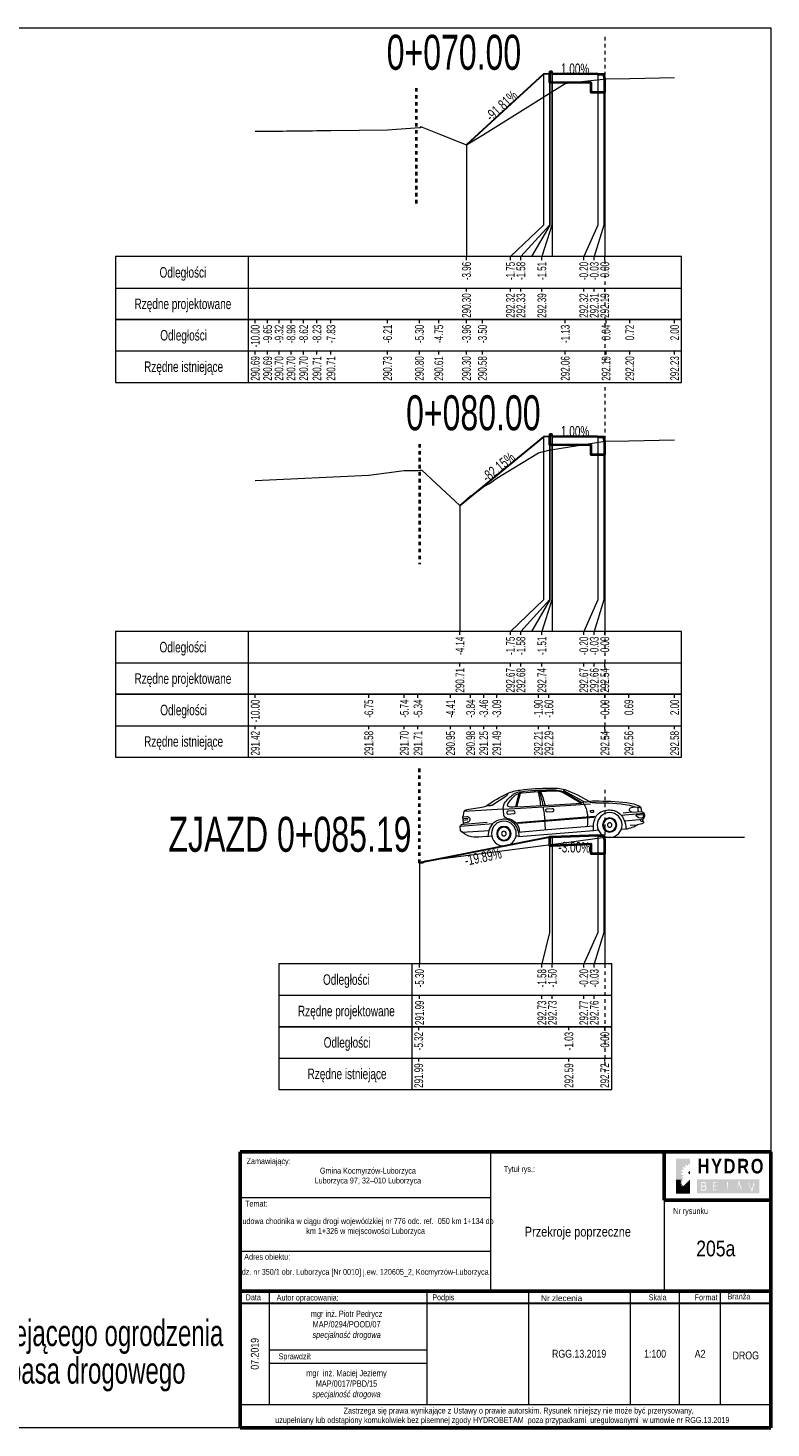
# Model space of a CAD drawing. Header units: metres. Extents: x 7438940.7 to 7438996.8, y 5557059.8 to 5557145.6.
# Tile 6 of 6: x 7438975.4 to 7438996.7, y 5557105.5 to 5557145.6. Entities that reach past the tile are written whole.
import ezdxf
from ezdxf.enums import TextEntityAlignment as Align

# ---------------------------------------------------------------- set-up
doc = ezdxf.new("R2010")
doc.units = ezdxf.units.M
doc.header["$MEASUREMENT"] = 0
doc.linetypes.add('DGN Style 1', pattern=[1.842793, 0.003066, -1.839727])
doc.linetypes.add('DGN Style 4', pattern=[0.045851, 0.022926, -0.011463, 0, -0.011463])
for name, color, linetype, lineweight in [('1', 7, 'Continuous', 0), ('45', 7, 'Continuous', 0), ('60', 7, 'Continuous', 0), ('_tabela', 7, 'Continuous', 0), ('chodnik', 7, 'Continuous', 0), ('pobocze', 7, 'Continuous', 0), ('projektowany', 7, 'Continuous', 0), ('skarpa', 7, 'Continuous', 0), ('Warstwa 3', 7, 'Continuous', 0)]:
    doc.layers.add(name, color=color, linetype=linetype, lineweight=lineweight)
doc.styles.add('ROMANS', font='arial.ttf', dxfattribs={"width": 0.8})
doc.styles.add('Style-Arial Narrow', font='ARIALN.TTF')

msp = doc.modelspace()

# ---------------------------------------------------------------- hatches: boundary and pattern name
at = {"layer": '_tabela'}
h = msp.add_hatch(color=7, dxfattribs=at)
h.paths.add_polyline_path([(7438994.233, 5557113.062, -0.03968), (7438994.268, 5557113.082), (7438994.287, 5557113.056), (7438994.322, 5557113.056), (7438994.323, 5557113.102, -0.03968), (7438994.362, 5557113.107), (7438994.375, 5557113.056), (7438994.377, 5557113.056), (7438994.377, 5557113.255), (7438993.978, 5557113.255), (7438993.978, 5557113.056), (7438994.236, 5557113.056)])
h.paths.add_polyline_path([(7438994.13, 5557112.901, -0.03968), (7438994.14, 5557112.939), (7438994.193, 5557112.932), (7438994.198, 5557112.942), (7438994.204, 5557112.953), (7438994.166, 5557112.992, -0.03968), (7438994.19, 5557113.024), (7438994.235, 5557112.996), (7438994.244, 5557113.004), (7438994.254, 5557113.012), (7438994.236, 5557113.056), (7438993.978, 5557113.056), (7438993.978, 5557112.658), (7438994.154, 5557112.658), (7438994.136, 5557112.676, -0.03968), (7438994.153, 5557112.699), (7438994.184, 5557112.68), (7438994.191, 5557112.685), (7438994.197, 5557112.691), (7438994.186, 5557112.72), (7438994.171, 5557112.714, -0.03968), (7438994.151, 5557112.748), (7438994.194, 5557112.78), (7438994.19, 5557112.791), (7438994.186, 5557112.803), (7438994.132, 5557112.803, -0.03968), (7438994.127, 5557112.843), (7438994.178, 5557112.856), (7438994.179, 5557112.868), (7438994.18, 5557112.88)])
for points in [[(7438994.377, 5557112.902, 0.414214), (7438994.332, 5557112.857, 0.414214), (7438994.377, 5557112.813)], [(7438993.978, 5557112.26), (7438994.377, 5557112.658), (7438994.377, 5557112.26)], [(7438994.186, 5557112.483), (7438994.181, 5557112.49), (7438994.175, 5557112.496), (7438994.14, 5557112.482, -0.03968), (7438994.126, 5557112.506), (7438994.156, 5557112.528), (7438994.153, 5557112.536), (7438994.15, 5557112.544), (7438994.112, 5557112.544), (7438994.109, 5557112.572), (7438994.145, 5557112.581), (7438994.145, 5557112.589), (7438994.146, 5557112.598), (7438994.111, 5557112.613), (7438994.118, 5557112.64), (7438994.155, 5557112.634), (7438994.159, 5557112.642), (7438994.162, 5557112.649), (7438994.154, 5557112.658), (7438993.978, 5557112.658), (7438993.978, 5557112.26), (7438994.168, 5557112.45, -0.002922), (7438994.167, 5557112.451)]]:
    msp.add_hatch(color=7, dxfattribs=at).paths.add_polyline_path(points)
h = msp.add_hatch(color=7, dxfattribs=at)
h.paths.add_polyline_path([(7438994.585, 5557112.263), (7438994.585, 5557112.663), (7438996.367, 5557112.663), (7438996.367, 5557112.263)])
h.paths.add_polyline_path([(7438994.798, 5557112.591, -0.019554), (7438994.803, 5557112.59, -0.030467), (7438994.809, 5557112.587, -0.03035), (7438994.814, 5557112.585, -0.019275), (7438994.818, 5557112.582, -0.016782), (7438994.821, 5557112.58, -0.023779), (7438994.824, 5557112.577, -0.020038), (7438994.828, 5557112.573, -0.04144), (7438994.832, 5557112.567, -0.028564), (7438994.835, 5557112.561, -0.025176), (7438994.838, 5557112.554, -0.029105), (7438994.84, 5557112.547, -0.018382), (7438994.841, 5557112.54, -0.022474), (7438994.842, 5557112.534, -0.010211), (7438994.842, 5557112.528, -0.015595), (7438994.842, 5557112.524, -0.012927), (7438994.842, 5557112.52, -0.012089), (7438994.841, 5557112.516, -0.020046), (7438994.84, 5557112.511, -0.016988), (7438994.839, 5557112.506, -0.025553), (7438994.837, 5557112.501, -0.019786), (7438994.834, 5557112.496, -0.029539), (7438994.831, 5557112.49, -0.026503), (7438994.828, 5557112.486, -0.037871), (7438994.822, 5557112.48, -0.031529), (7438994.817, 5557112.476, -0.001638), (7438994.816, 5557112.476, -0.025461), (7438994.821, 5557112.473, -0.060861), (7438994.832, 5557112.466, -0.063665), (7438994.841, 5557112.456, -0.038079), (7438994.846, 5557112.447, -0.036496), (7438994.849, 5557112.437, -0.024254), (7438994.852, 5557112.428, -0.029297), (7438994.853, 5557112.419, -0.034112), (7438994.853, 5557112.409, -0.02707), (7438994.852, 5557112.398, -0.035437), (7438994.849, 5557112.388, -0.03224), (7438994.845, 5557112.377, -0.052864), (7438994.838, 5557112.366, -0.061486), (7438994.829, 5557112.357, -0.048655), (7438994.819, 5557112.35, -0.055526), (7438994.807, 5557112.346, -0.010011), (7438994.803, 5557112.345, -0.007067), (7438994.797, 5557112.344, -0.02658), (7438994.792, 5557112.343, -0.016582), (7438994.785, 5557112.343), (7438994.701, 5557112.343), (7438994.701, 5557112.593), (7438994.776, 5557112.593, -0.012475), (7438994.784, 5557112.593, -0.001918), (7438994.791, 5557112.592, -0.024719)], flags=16)
h.paths.add_polyline_path([(7438995.045, 5557112.343), (7438995.045, 5557112.593), (7438995.19, 5557112.593), (7438995.071, 5557112.563), (7438995.071, 5557112.487), (7438995.182, 5557112.487), (7438995.071, 5557112.457), (7438995.071, 5557112.372), (7438995.194, 5557112.372)], flags=16)
h.paths.add_polyline_path([(7438995.464, 5557112.343), (7438995.434, 5557112.593), (7438995.464, 5557112.593)], flags=16)
h.paths.add_polyline_path([(7438995.719, 5557112.343), (7438995.779, 5557112.646), (7438995.872, 5557112.343), (7438995.765, 5557112.507)], flags=16)
h.paths.add_polyline_path([(7438996.152, 5557112.294), (7438996.093, 5557112.51), (7438996.08, 5557112.538), (7438996.08, 5557112.343), (7438996.056, 5557112.593), (7438996.08, 5557112.538), (7438996.08, 5557112.555), (7438996.093, 5557112.51), (7438996.152, 5557112.378), (7438996.209, 5557112.593), (7438996.218, 5557112.536), (7438996.224, 5557112.555), (7438996.249, 5557112.343), (7438996.218, 5557112.536)], flags=16)
h = msp.add_hatch(color=7, dxfattribs=at)
h.paths.add_polyline_path([(7438994.825, 5557112.413, 0.034112), (7438994.825, 5557112.419, 0.029297), (7438994.824, 5557112.425, 0.024255), (7438994.823, 5557112.432, 0.036497), (7438994.82, 5557112.438, 0.038078), (7438994.817, 5557112.443, 0.063666), (7438994.813, 5557112.448, 0.06086), (7438994.808, 5557112.452, 0.034499), (7438994.804, 5557112.453, 0.013375), (7438994.795, 5557112.456, 0.042452), (7438994.789, 5557112.458, 0.0326), (7438994.779, 5557112.458), (7438994.728, 5557112.458), (7438994.728, 5557112.372), (7438994.784, 5557112.372, 0.016582), (7438994.788, 5557112.372, 0.02658), (7438994.791, 5557112.372, 0.007067), (7438994.796, 5557112.373, 0.01001), (7438994.799, 5557112.374, 0.055526), (7438994.805, 5557112.376, 0.048655), (7438994.811, 5557112.38, 0.061486), (7438994.816, 5557112.385, 0.052864), (7438994.82, 5557112.391, 0.03224), (7438994.822, 5557112.398, 0.035437), (7438994.824, 5557112.405, 0.02707)])
h.paths.add_polyline_path([(7438994.815, 5557112.537, 0.029105), (7438994.814, 5557112.541, 0.025176), (7438994.812, 5557112.546, 0.028563), (7438994.81, 5557112.55, 0.041439), (7438994.808, 5557112.552, 0.020038), (7438994.806, 5557112.554, 0.023779), (7438994.805, 5557112.556, 0.016784), (7438994.803, 5557112.557, 0.019278), (7438994.801, 5557112.558, 0.030346), (7438994.799, 5557112.559, 0.030467), (7438994.796, 5557112.56, 0.019546), (7438994.793, 5557112.561, 0.01919), (7438994.789, 5557112.562, 0.005588), (7438994.788, 5557112.562, 0.001384), (7438994.783, 5557112.563), (7438994.728, 5557112.563), (7438994.728, 5557112.488), (7438994.777, 5557112.488, 0.021266), (7438994.784, 5557112.488, 0.030671), (7438994.789, 5557112.489, 0.004737), (7438994.795, 5557112.49, 0.02264), (7438994.796, 5557112.491, 0.036119), (7438994.799, 5557112.492, 0.028298), (7438994.803, 5557112.494, 0.031529), (7438994.806, 5557112.496, 0.037871), (7438994.808, 5557112.499, 0.026503), (7438994.81, 5557112.501, 0.029538), (7438994.812, 5557112.504, 0.019786), (7438994.813, 5557112.507, 0.025554), (7438994.814, 5557112.51, 0.016988), (7438994.815, 5557112.513, 0.020046), (7438994.816, 5557112.516, 0.012089), (7438994.816, 5557112.519, 0.012927), (7438994.816, 5557112.522, 0.015595), (7438994.816, 5557112.524, 0.010211), (7438994.816, 5557112.528, 0.022474), (7438994.816, 5557112.532, 0.018382)])
h.paths.add_polyline_path([(7438995.782, 5557112.566), (7438995.748, 5557112.445), (7438995.782, 5557112.445), (7438995.815, 5557112.445)])

# ---------------------------------------------------------------- linework, layer by layer
at = {"layer": '1', "color": 1, "linetype": 'DGN Style 4', "lineweight": 40}
for p, q in [((7438986.541, 5557143.906), (7438986.541, 5557140.591)), ((7438986.641, 5557133.718), (7438986.641, 5557130.277)), ((7438986.641, 5557121.728), (7438986.641, 5557124.473))]:
    msp.add_line(p, q, dxfattribs=at)
at = {"layer": '1', "color": 6, "lineweight": 13}
msp.add_line((7438991.941, 5557122.46), (7438995.944, 5557122.46), dxfattribs=at)
at = {"layer": '1', "color": 7, "linetype": 'Continuous', "lineweight": 0, "flags": 128}
for points in [[(7438981.941, 5557142.67), (7438981.982, 5557142.67), (7438982.085, 5557142.671), (7438982.188, 5557142.672), (7438982.294, 5557142.674), (7438982.401, 5557142.675), (7438982.51, 5557142.676), (7438982.621, 5557142.677), (7438982.733, 5557142.678), (7438982.848, 5557142.68), (7438982.964, 5557142.681), (7438983.083, 5557142.682), (7438983.203, 5557142.683), (7438983.326, 5557142.685), (7438983.451, 5557142.686), (7438983.577, 5557142.688), (7438983.707, 5557142.689), (7438983.838, 5557142.69), (7438983.972, 5557142.692), (7438984.108, 5557142.693), (7438985.726, 5557142.711), (7438986.638, 5557142.78), (7438986.668, 5557142.782), (7438986.688, 5557142.804), (7438986.689, 5557142.803), (7438986.697, 5557142.799), (7438986.698, 5557142.798), (7438986.706, 5557142.794), (7438986.707, 5557142.793), (7438986.715, 5557142.788), (7438986.715, 5557142.788), (7438986.72, 5557142.786), (7438987.192, 5557142.596), (7438987.985, 5557142.28), (7438988.441, 5557142.564), (7438990.811, 5557144.042), (7438990.93, 5557144.055), (7438991.979, 5557144.169), (7438992.657, 5557144.184), (7438993.941, 5557144.213)], [(7438990.191, 5557144.306), (7438990.191, 5557139.982), (7438989.241, 5557139.082), (7438989.241, 5557139.082)], [(7438990.361, 5557144.316), (7438990.361, 5557139.982), (7438989.541, 5557139.082), (7438989.541, 5557139.082)], [(7438990.371, 5557144.371), (7438990.371, 5557139.982), (7438989.841, 5557139.082), (7438989.841, 5557139.082)], [(7438990.431, 5557144.371), (7438990.431, 5557139.982), (7438990.141, 5557139.082), (7438990.141, 5557139.082)], [(7438990.441, 5557144.316), (7438990.441, 5557139.982), (7438990.441, 5557139.082), (7438990.441, 5557139.082)], [(7438991.741, 5557144.303), (7438991.741, 5557139.982), (7438991.341, 5557139.082), (7438991.341, 5557139.082)], [(7438991.911, 5557144.293), (7438991.911, 5557139.982), (7438991.641, 5557139.082), (7438991.641, 5557139.082)], [(7438991.941, 5557144.173), (7438991.941, 5557139.982), (7438991.941, 5557139.082), (7438991.941, 5557139.082)], [(7438987.985, 5557142.28), (7438987.985, 5557139.982), (7438987.985, 5557139.082), (7438987.985, 5557139.082)], [(7438981.941, 5557132.674), (7438985.19, 5557132.829), (7438986.205, 5557132.956), (7438986.24, 5557132.958), (7438986.289, 5557132.961), (7438986.336, 5557132.961), (7438986.465, 5557132.963), (7438986.597, 5557132.964), (7438986.659, 5557132.965), (7438986.682, 5557132.965), (7438986.709, 5557132.965), (7438987.528, 5557132.207), (7438987.797, 5557131.961), (7438988.104, 5557132.232), (7438988.193, 5557132.278), (7438988.477, 5557132.506), (7438988.646, 5557132.588), (7438988.851, 5557132.74), (7438990.041, 5557133.461), (7438990.146, 5557133.49), (7438990.197, 5557133.505), (7438990.344, 5557133.546), (7438990.347, 5557133.546), (7438990.35, 5557133.547), (7438990.395, 5557133.554), (7438991.946, 5557133.797), (7438992.631, 5557133.81), (7438993.941, 5557133.836)], [(7438990.191, 5557133.927), (7438990.191, 5557129.253), (7438989.241, 5557128.353), (7438989.241, 5557128.353)], [(7438990.361, 5557133.937), (7438990.361, 5557129.253), (7438989.541, 5557128.353), (7438989.541, 5557128.353)], [(7438990.371, 5557133.992), (7438990.371, 5557129.253), (7438989.841, 5557128.353), (7438989.841, 5557128.353)], [(7438990.431, 5557133.992), (7438990.431, 5557129.253), (7438990.141, 5557128.353), (7438990.141, 5557128.353)], [(7438990.441, 5557133.937), (7438990.441, 5557129.253), (7438990.441, 5557128.353), (7438990.441, 5557128.353)], [(7438991.741, 5557133.924), (7438991.741, 5557129.253), (7438991.341, 5557128.353), (7438991.341, 5557128.353)], [(7438991.911, 5557133.914), (7438991.911, 5557129.253), (7438991.641, 5557128.353), (7438991.641, 5557128.353)], [(7438991.941, 5557133.794), (7438991.941, 5557129.253), (7438991.941, 5557128.353), (7438991.941, 5557128.353)], [(7438987.797, 5557131.961), (7438987.797, 5557129.253), (7438987.797, 5557128.353), (7438987.797, 5557128.353)], [(7438986.618, 5557121.728), (7438986.74, 5557121.729), (7438986.744, 5557121.733), (7438986.78, 5557121.768), (7438986.794, 5557121.782), (7438990.915, 5557122.324), (7438991.941, 5557122.46)], [(7438990.361, 5557122.458), (7438990.361, 5557119.736), (7438990.141, 5557118.836)], [(7438990.441, 5557122.458), (7438990.441, 5557119.736), (7438990.441, 5557118.836)], [(7438991.741, 5557122.508), (7438991.741, 5557119.736), (7438991.341, 5557118.836), (7438991.341, 5557118.836)], [(7438991.911, 5557122.498), (7438991.911, 5557119.736), (7438991.641, 5557118.836), (7438991.641, 5557118.836)], [(7438991.941, 5557122.458), (7438991.941, 5557119.736), (7438991.941, 5557118.836), (7438991.941, 5557118.836)], [(7438986.641, 5557121.728), (7438986.641, 5557119.736), (7438986.641, 5557118.836), (7438986.641, 5557118.836)]]:
    msp.add_lwpolyline(points, dxfattribs=at)
at = {"layer": '45', "color": 7, "linetype": 'Continuous', "lineweight": 0}
for p, q in [((7438988.733, 5557123.385), (7438989.115, 5557123.635)), ((7438989.395, 5557123.329), (7438989.492, 5557123.718)), ((7438989.427, 5557123.33), (7438989.526, 5557123.726)), ((7438990.767, 5557123.73), (7438991.274, 5557123.438)), ((7438991.335, 5557123.482), (7438990.774, 5557123.788)), ((7438990.779, 5557123.758), (7438991.284, 5557123.459)), ((7438989.039, 5557123.267), (7438987.907, 5557123.199)), ((7438988.42, 5557123.311), (7438987.999, 5557123.249)), ((7438988.568, 5557123.365), (7438988.635, 5557123.358)), ((7438989.045, 5557123.224), (7438989.038, 5557123.29)), ((7438989.039, 5557123.267), (7438990.348, 5557123.345)), ((7438989.356, 5557123.327), (7438989.637, 5557123.339)), ((7438989.637, 5557123.339), (7438990.491, 5557123.386)), ((7438990.261, 5557123.201), (7438990.258, 5557123.242)), ((7438990.284, 5557123.273), (7438990.441, 5557123.285)), ((7438990.348, 5557123.345), (7438990.826, 5557123.372)), ((7438990.472, 5557123.26), (7438990.475, 5557123.218)), ((7438990.491, 5557123.386), (7438991.279, 5557123.438)), ((7438990.826, 5557123.372), (7438991.529, 5557123.413)), ((7438991.549, 5557123.23), (7438991.598, 5557123.234)), ((7438992.646, 5557123.38), (7438992.806, 5557123.332)), ((7438992.909, 5557123.191), (7438992.89, 5557123.329)), ((7438992.985, 5557123.302), (7438992.963, 5557123.331)), ((7438992.998, 5557123.196), (7438992.985, 5557123.302)), ((7438987.805, 5557122.773), (7438988.747, 5557122.855)), ((7438987.865, 5557122.825), (7438987.901, 5557122.838)), ((7438987.907, 5557123.199), (7438987.884, 5557123.049)), ((7438987.884, 5557123.049), (7438987.994, 5557123.053)), ((7438987.898, 5557122.874), (7438987.884, 5557123.049)), ((7438987.888, 5557122.997), (7438988.032, 5557123.008)), ((7438987.891, 5557122.954), (7438988.023, 5557122.966)), ((7438987.898, 5557122.874), (7438988.009, 5557122.888)), ((7438987.901, 5557122.838), (7438987.898, 5557122.874)), ((7438987.901, 5557122.838), (7438988.578, 5557122.896)), ((7438989.056, 5557123.091), (7438989.045, 5557123.224)), ((7438989.152, 5557123.142), (7438989.149, 5557123.183)), ((7438989.174, 5557123.213), (7438989.332, 5557123.226)), ((7438989.34, 5557123.129), (7438989.182, 5557123.116)), ((7438989.362, 5557123.2), (7438989.365, 5557123.159)), ((7438989.447, 5557122.887), (7438991.637, 5557123.067)), ((7438989.485, 5557122.859), (7438991.629, 5557123.037)), ((7438990.449, 5557123.188), (7438990.292, 5557123.175)), ((7438991.53, 5557123.187), (7438991.529, 5557123.206)), ((7438991.603, 5557123.17), (7438991.554, 5557123.166)), ((7438991.622, 5557123.214), (7438991.623, 5557123.194)), ((7438992.414, 5557123.094), (7438993.06, 5557123.153)), ((7438992.709, 5557123.179), (7438992.466, 5557123.153)), ((7438992.94, 5557122.962), (7438992.519, 5557122.925)), ((7438992.709, 5557123.179), (7438992.998, 5557123.196)), ((7438992.902, 5557123.022), (7438992.847, 5557123.06)), ((7438992.858, 5557123.1), (7438993.018, 5557123.113)), ((7438992.917, 5557123.018), (7438993.021, 5557123.026)), ((7438993.027, 5557122.982), (7438992.94, 5557122.962)), ((7438992.972, 5557122.929), (7438992.968, 5557122.968)), ((7438993.038, 5557122.909), (7438992.994, 5557122.91)), ((7438993.038, 5557122.909), (7438993.027, 5557122.982)), ((7438987.815, 5557122.64), (7438987.805, 5557122.773)), ((7438987.853, 5557122.607), (7438988.635, 5557122.651)), ((7438988.561, 5557122.48), (7438988.336, 5557122.462)), ((7438988.561, 5557122.48), (7438988.623, 5557122.492)), ((7438988.623, 5557122.492), (7438988.706, 5557122.499)), ((7438989.485, 5557122.481), (7438989.404, 5557122.497)), ((7438989.467, 5557122.609), (7438990.306, 5557122.678)), ((7438989.485, 5557122.481), (7438991.623, 5557122.655)), ((7438990.306, 5557122.678), (7438991.617, 5557122.788)), ((7438991.623, 5557122.655), (7438991.753, 5557122.676)), ((7438992.542, 5557122.687), (7438992.413, 5557122.686)), ((7438992.668, 5557122.804), (7438992.879, 5557122.819))]:
    msp.add_line(p, q, dxfattribs=at)
at = {"layer": '45', "color": 7, "linetype": 'Continuous', "lineweight": 0, "extrusion": (0, 0, -1)}
for centre, radius in [((-7438989.055, 5557122.565), 0.355), ((-7438992.081, 5557122.812), 0.355), ((-7438992.081, 5557122.812), 0.206), ((-7438992.081, 5557122.812), 0.184), ((-7438992.081, 5557122.812), 0.0652), ((-7438989.055, 5557122.565), 0.206), ((-7438989.055, 5557122.565), 0.184), ((-7438989.056, 5557122.565), 0.0652)]:
    msp.add_circle(centre, radius, dxfattribs=at)
for centre, radius, start, end in [((-7438990.298, 5557121.078), 2.868, 52.8806, 66.5534), ((-7438989.956, 5557122.825), 1.07, 37.2545, 53.8345), ((-7438989.078, 5557123.705), 0.0794, 176.9461, 241.9059), ((-7438989.605, 5557122.817), 0.998, 63.3183, 84.9835), ((-7438989.99, 5557122.947), 0.942, 29.7183, 50.4866), ((-7438989.573, 5557123.315), 0.45, 56.3949, 85.9576), ((-7438989.603, 5557123.327), 0.407, 58.4816, 87.0064), ((-7438990.34, 5557117.413), 6.451, 82.6789, 90.4512), ((-7438990.413, 5557116.79), 7.027, 82.8806, 89.7534), ((-7438990.877, 5557110.065), 13.73, 84.5867, 88.4019), ((-7438988.211, 5557123.234), 1.894, 163.6158, 176.0325), ((-7438987.714, 5557122.938), 2.493, 160.4869, 170.0419), ((-7438987.354, 5557122.655), 2.967, 157.8803, 166.0175), ((-7438990.43, 5557122.778), 1.041, 87.3836, 109.6121), ((-7438990.471, 5557122.284), 1.582, 87.1004, 102.0946), ((-7438990.5, 5557123.158), 0.632, 89.4481, 114.9894), ((-7438990.801, 5557123.801), 0.0299, 334.0788, 92.4656), ((-7438989.14, 5557119.573), 4.57, 111.3247, 121.1871), ((-7438988.007, 5557123.127), 0.123, 35.8985, 86.3256), ((-7438988.381, 5557123.648), 0.34, 236.6161, 263.4194), ((-7438988.635, 5557123.551), 0.193, 239.4727, 269.9598), ((-7438989.305, 5557123.297), 0.267, 358.6704, 41.313), ((-7438989.213, 5557123.383), 0.0522, 278.8499, 36.5942), ((-7438989.294, 5557123.78), 0.457, 262.1779, 281.1477), ((-7438985.933, 5557122.631), 4.301, 170.5809, 175.7418), ((-7438990.286, 5557123.245), 0.0281, 355.3276, 85.3276), ((-7438990.444, 5557123.258), 0.0281, 85.3276, 175.3276), ((-7438991.278, 5557123.45), 0.0112, 120.634, 266.2165), ((-7438991.426, 5557123.465), 0.0934, 318.4815, 10.8753), ((-7438991.42, 5557123.678), 0.213, 245.8258, 293.5091), ((-7438990.597, 5557123.021), 0.85, 153.3329, 177.9599), ((-7438991.651, 5557123.877), 0.436, 265.6159, 292.4498), ((-7438991.639, 5557123.024), 0.478, 74.0037, 93.8416), ((-7438991.599, 5557123.212), 0.0224, 85.3276, 175.3276), ((-7438991.688, 5557115.273), 8.227, 89.8758, 96.1222), ((-7438991.9, 5557119.377), 4.071, 86.9616, 100.5628), ((-7438992.072, 5557122.748), 0.495, 70.2622, 111.5144), ((-7438992.469, 5557122.436), 1.022, 95.453, 118.885), ((-7438992.72, 5557123.248), 0.0697, 279.7958, 46.6512), ((-7438992.833, 5557122.94), 0.393, 65.9038, 112.7629), ((-7438988.002, 5557122.971), 0.083, 84.7579, 265.2023), ((-7438989.2, 5557122.474), 0.592, 1.4116, 45.05), ((-7438989.058, 5557122.521), 0.464, 53.453, 100.5499), ((-7438989.17, 5557123.121), 0.118, 287.3303, 345.062), ((-7438989.108, 5557122.745), 0.265, 95.737, 113.7696), ((-7438989.056, 5557122.593), 0.393, 102.7314, 145.0407), ((-7438989.177, 5557123.185), 0.0281, 355.3276, 85.3276), ((-7438989.18, 5557123.144), 0.0281, 265.3276, 355.3276), ((-7438989.091, 5557122.593), 0.414, 107.424, 177.2956), ((-7438989.334, 5557123.198), 0.0281, 85.3276, 175.3276), ((-7438989.338, 5557123.157), 0.0281, 175.3276, 265.3276), ((-7438989.482, 5557122.895), 0.0361, 265.9156, 347.5416), ((-7438988.219, 5557122.699), 2.013, 173.7312, 180.778), ((-7438990.289, 5557123.203), 0.0281, 265.3276, 355.3276), ((-7438990.447, 5557123.216), 0.0281, 175.3276, 265.3276), ((-7438983.272, 5557122.965), 8.173, 179.6033, 181.3447), ((-7438991.551, 5557123.208), 0.0224, 355.3276, 85.3276), ((-7438991.553, 5557123.189), 0.0224, 265.3276, 355.3276), ((-7438991.601, 5557123.193), 0.0224, 175.3276, 265.3276), ((-7438992.271, 5557122.751), 0.655, 351.5337, 23.3328), ((-7438991.626, 5557123.054), 0.0172, 129.8566, 260.4149), ((-7438992.003, 5557122.861), 0.366, 24.0756, 74.3271), ((-7438992.097, 5557122.817), 0.42, 111.7361, 158.4014), ((-7438991.917, 5557122.717), 0.625, 155.9429, 182.7217), ((-7438992.86, 5557123.078), 0.0224, 304.718, 85.3276), ((-7438992.834, 5557123.309), 0.492, 245.0565, 264.7401), ((-7438992.915, 5557123.04), 0.0224, 265.3276, 304.718), ((-7438992.994, 5557122.932), 0.0224, 271.2291, 353.4482), ((-7438992.965, 5557123.083), 0.118, 106.1327, 238.5404), ((-7438993.02, 5557123.091), 0.0224, 85.3276, 137.3872), ((-7438993.019, 5557123.049), 0.0224, 226.0447, 265.3276), ((-7438992.998, 5557123.07), 0.0528, 137.3872, 226.0447), ((-7438993.036, 5557122.886), 0.0231, 93.413, 257.2423), ((-7438987.865, 5557122.764), 0.0608, 9.0685, 89.9344), ((-7438988.271, 5557123.122), 0.663, 264.3818, 313.3617), ((-7438988.797, 5557122.449), 0.689, 147.5831, 177.3263), ((-7438992.404, 5557123.539), 0.863, 236.5598, 260.7742)]:
    msp.add_arc(centre, radius, start, end, dxfattribs=at)
at = {"layer": '60', "color": 7, "linetype": 'DGN Style 4', "lineweight": 0}
for p, q in [((7438991.941, 5557145.373), (7438991.941, 5557135.982)), ((7438991.941, 5557135.35), (7438991.941, 5557125.253)), ((7438991.941, 5557123.821), (7438991.941, 5557115.736))]:
    msp.add_line(p, q, dxfattribs=at)
at = {"layer": '60', "color": 7, "linetype": 'Continuous', "lineweight": 0}
for p, q in [((7438977.941, 5557139.082), (7438977.941, 5557137.282)), ((7438981.741, 5557139.082), (7438981.741, 5557137.282)), ((7438987.985, 5557138.982), (7438987.985, 5557139.082)), ((7438989.241, 5557138.982), (7438989.241, 5557139.082)), ((7438989.541, 5557138.982), (7438989.541, 5557139.082)), ((7438990.141, 5557138.982), (7438990.141, 5557139.082)), ((7438991.341, 5557138.982), (7438991.341, 5557139.082)), ((7438991.641, 5557138.982), (7438991.641, 5557139.082)), ((7438991.941, 5557138.982), (7438991.941, 5557139.082)), ((7438977.941, 5557138.182), (7438994.141, 5557138.182)), ((7438987.985, 5557138.082), (7438987.985, 5557138.182)), ((7438989.241, 5557138.082), (7438989.241, 5557138.182)), ((7438989.541, 5557138.082), (7438989.541, 5557138.182)), ((7438990.141, 5557138.082), (7438990.141, 5557138.182)), ((7438991.341, 5557138.082), (7438991.341, 5557138.182)), ((7438991.641, 5557138.082), (7438991.641, 5557138.182)), ((7438991.941, 5557138.082), (7438991.941, 5557138.182)), ((7438977.941, 5557137.282), (7438977.941, 5557135.482)), ((7438981.741, 5557137.282), (7438981.741, 5557135.482)), ((7438981.941, 5557137.182), (7438981.941, 5557137.282)), ((7438982.294, 5557137.182), (7438982.294, 5557137.282)), ((7438982.621, 5557137.182), (7438982.621, 5557137.282)), ((7438982.964, 5557137.182), (7438982.964, 5557137.282)), ((7438983.326, 5557137.182), (7438983.326, 5557137.282)), ((7438983.707, 5557137.182), (7438983.707, 5557137.282)), ((7438984.108, 5557137.182), (7438984.108, 5557137.282)), ((7438985.726, 5557137.182), (7438985.726, 5557137.282)), ((7438986.638, 5557137.182), (7438986.638, 5557137.282)), ((7438987.192, 5557137.182), (7438987.192, 5557137.282)), ((7438987.985, 5557137.182), (7438987.985, 5557137.282)), ((7438988.441, 5557137.182), (7438988.441, 5557137.282)), ((7438990.811, 5557137.182), (7438990.811, 5557137.282)), ((7438991.979, 5557137.182), (7438991.979, 5557137.282)), ((7438992.657, 5557137.182), (7438992.657, 5557137.282)), ((7438993.941, 5557137.182), (7438993.941, 5557137.282)), ((7438977.941, 5557136.382), (7438994.141, 5557136.382)), ((7438981.941, 5557136.282), (7438981.941, 5557136.382)), ((7438982.294, 5557136.282), (7438982.294, 5557136.382)), ((7438982.621, 5557136.282), (7438982.621, 5557136.382)), ((7438982.964, 5557136.282), (7438982.964, 5557136.382)), ((7438983.326, 5557136.282), (7438983.326, 5557136.382)), ((7438983.707, 5557136.282), (7438983.707, 5557136.382)), ((7438984.108, 5557136.282), (7438984.108, 5557136.382)), ((7438985.726, 5557136.282), (7438985.726, 5557136.382)), ((7438986.638, 5557136.282), (7438986.638, 5557136.382)), ((7438987.192, 5557136.282), (7438987.192, 5557136.382)), ((7438987.985, 5557136.282), (7438987.985, 5557136.382)), ((7438988.441, 5557136.282), (7438988.441, 5557136.382)), ((7438990.811, 5557136.282), (7438990.811, 5557136.382)), ((7438991.979, 5557136.282), (7438991.979, 5557136.382)), ((7438992.657, 5557136.282), (7438992.657, 5557136.382)), ((7438993.941, 5557136.282), (7438993.941, 5557136.382)), ((7438977.941, 5557128.353), (7438977.941, 5557126.553)), ((7438981.741, 5557128.353), (7438981.741, 5557126.553)), ((7438987.797, 5557128.253), (7438987.797, 5557128.353)), ((7438989.241, 5557128.253), (7438989.241, 5557128.353)), ((7438989.541, 5557128.253), (7438989.541, 5557128.353)), ((7438990.141, 5557128.253), (7438990.141, 5557128.353)), ((7438991.341, 5557128.253), (7438991.341, 5557128.353)), ((7438991.641, 5557128.253), (7438991.641, 5557128.353)), ((7438991.941, 5557128.253), (7438991.941, 5557128.353)), ((7438977.941, 5557127.453), (7438994.141, 5557127.453)), ((7438987.797, 5557127.353), (7438987.797, 5557127.453)), ((7438989.241, 5557127.353), (7438989.241, 5557127.453)), ((7438989.541, 5557127.353), (7438989.541, 5557127.453)), ((7438990.141, 5557127.353), (7438990.141, 5557127.453)), ((7438991.341, 5557127.353), (7438991.341, 5557127.453)), ((7438991.641, 5557127.353), (7438991.641, 5557127.453)), ((7438991.941, 5557127.353), (7438991.941, 5557127.453)), ((7438977.941, 5557126.553), (7438977.941, 5557124.753)), ((7438981.741, 5557126.553), (7438981.741, 5557124.753)), ((7438981.941, 5557126.453), (7438981.941, 5557126.553)), ((7438985.19, 5557126.453), (7438985.19, 5557126.553)), ((7438986.205, 5557126.453), (7438986.205, 5557126.553)), ((7438986.597, 5557126.453), (7438986.597, 5557126.553)), ((7438987.528, 5557126.453), (7438987.528, 5557126.553)), ((7438988.104, 5557126.453), (7438988.104, 5557126.553)), ((7438988.477, 5557126.453), (7438988.477, 5557126.553)), ((7438988.851, 5557126.453), (7438988.851, 5557126.553)), ((7438990.041, 5557126.453), (7438990.041, 5557126.553)), ((7438990.344, 5557126.453), (7438990.344, 5557126.553)), ((7438991.946, 5557126.453), (7438991.946, 5557126.553)), ((7438992.631, 5557126.453), (7438992.631, 5557126.553)), ((7438993.941, 5557126.453), (7438993.941, 5557126.553)), ((7438977.941, 5557125.653), (7438994.141, 5557125.653)), ((7438981.941, 5557125.553), (7438981.941, 5557125.653)), ((7438985.19, 5557125.553), (7438985.19, 5557125.653)), ((7438986.205, 5557125.553), (7438986.205, 5557125.653)), ((7438986.597, 5557125.553), (7438986.597, 5557125.653)), ((7438987.528, 5557125.553), (7438987.528, 5557125.653)), ((7438988.104, 5557125.553), (7438988.104, 5557125.653)), ((7438988.477, 5557125.553), (7438988.477, 5557125.653)), ((7438988.851, 5557125.553), (7438988.851, 5557125.653)), ((7438990.041, 5557125.553), (7438990.041, 5557125.653)), ((7438990.344, 5557125.553), (7438990.344, 5557125.653)), ((7438991.946, 5557125.553), (7438991.946, 5557125.653)), ((7438992.631, 5557125.553), (7438992.631, 5557125.653)), ((7438993.941, 5557125.553), (7438993.941, 5557125.653)), ((7438982.618, 5557118.836), (7438982.618, 5557117.036)), ((7438986.418, 5557118.836), (7438986.418, 5557117.036)), ((7438986.641, 5557118.736), (7438986.641, 5557118.836)), ((7438990.141, 5557118.736), (7438990.141, 5557118.836)), ((7438990.441, 5557118.736), (7438990.441, 5557118.836)), ((7438991.341, 5557118.736), (7438991.341, 5557118.836)), ((7438991.641, 5557118.736), (7438991.641, 5557118.836)), ((7438982.618, 5557117.936), (7438992.141, 5557117.936)), ((7438986.641, 5557117.836), (7438986.641, 5557117.936)), ((7438990.141, 5557117.836), (7438990.141, 5557117.936)), ((7438990.441, 5557117.836), (7438990.441, 5557117.936)), ((7438991.341, 5557117.836), (7438991.341, 5557117.936)), ((7438991.641, 5557117.836), (7438991.641, 5557117.936)), ((7438982.618, 5557117.036), (7438982.618, 5557115.236)), ((7438986.418, 5557117.036), (7438986.418, 5557115.236)), ((7438986.618, 5557116.936), (7438986.618, 5557117.036)), ((7438990.915, 5557116.936), (7438990.915, 5557117.036)), ((7438991.941, 5557116.936), (7438991.941, 5557117.036)), ((7438982.618, 5557116.136), (7438992.141, 5557116.136)), ((7438986.618, 5557116.036), (7438986.618, 5557116.136)), ((7438990.915, 5557116.036), (7438990.915, 5557116.136)), ((7438991.941, 5557116.036), (7438991.941, 5557116.136))]:
    msp.add_line(p, q, dxfattribs=at)
for points in [[(7438977.941, 5557139.082), (7438977.941, 5557137.282), (7438994.141, 5557137.282), (7438994.141, 5557139.082)], [(7438977.941, 5557137.282), (7438977.941, 5557135.482), (7438994.141, 5557135.482), (7438994.141, 5557137.282)], [(7438977.941, 5557128.353), (7438977.941, 5557126.553), (7438994.141, 5557126.553), (7438994.141, 5557128.353)], [(7438977.941, 5557126.553), (7438977.941, 5557124.753), (7438994.141, 5557124.753), (7438994.141, 5557126.553)], [(7438982.618, 5557118.836), (7438982.618, 5557117.036), (7438992.141, 5557117.036), (7438992.141, 5557118.836)], [(7438982.618, 5557117.036), (7438982.618, 5557115.236), (7438992.141, 5557115.236), (7438992.141, 5557117.036)]]:
    msp.add_3dface(points, dxfattribs=at)
at = {"layer": '_tabela', "color": 7, "lineweight": 53}
for p, q in [((7438981.51, 5557113.456), (7438981.51, 5557105.548)), ((7438993.638, 5557112.075), (7438993.638, 5557113.456)), ((7438996.697, 5557113.456), (7438996.697, 5557105.548)), ((7438993.638, 5557112.075), (7438996.697, 5557112.075)), ((7438981.51, 5557109.468), (7438996.697, 5557109.468))]:
    msp.add_line(p, q, dxfattribs=at)
at = {"layer": '_tabela', "color": 7, "lineweight": 13}
for p, q in [((7438988.677, 5557109.468), (7438988.677, 5557113.456)), ((7438981.534, 5557112.147), (7438988.677, 5557112.147)), ((7438993.638, 5557112.075), (7438993.638, 5557109.468)), ((7438981.51, 5557110.607), (7438988.677, 5557110.607)), ((7438982.347, 5557106.218), (7438982.347, 5557109.468)), ((7438989.771, 5557106.218), (7438989.771, 5557109.442)), ((7438992.681, 5557106.218), (7438992.681, 5557109.468)), ((7438994.084, 5557106.218), (7438994.084, 5557109.468)), ((7438995.254, 5557106.218), (7438995.254, 5557109.468))]:
    msp.add_line(p, q, dxfattribs=at)
at = {"layer": '_tabela', "color": 7, "lineweight": 30}
msp.add_line((7438981.51, 5557109.126), (7438996.697, 5557109.126), dxfattribs=at)
at = {"layer": '_tabela', "color": 7}
msp.add_line((7438981.51, 5557106.218), (7438996.697, 5557106.218), dxfattribs=at)
at = {"layer": '_tabela', "color": 7, "lineweight": 53, "flags": 128}
for points in [[(7438981.51, 5557113.456), (7438996.697, 5557113.456)], [(7438981.51, 5557105.548), (7438996.697, 5557105.548)]]:
    msp.add_lwpolyline(points, dxfattribs=at)
at = {"layer": '_tabela', "color": 7, "lineweight": 13, "flags": 128}
for points in [[(7438986.85, 5557109.468), (7438986.85, 5557106.218)], [(7438982.347, 5557107.783), (7438986.85, 5557107.783)], [(7438982.347, 5557107.403), (7438986.85, 5557107.403)]]:
    msp.add_lwpolyline(points, dxfattribs=at)
at = {"layer": '_tabela', "color": 7, "linetype": 'DGN Style 1', "lineweight": 13, "ltscale": 0.2, "flags": 128}
msp.add_lwpolyline([(7438995.289, 5557105.548), (7438996.697, 5557105.548), (7438996.697, 5557109.117)], dxfattribs=at)
at = {"layer": 'chodnik', "color": 7, "linetype": 'Continuous', "lineweight": 40, "flags": 128}
for points in [[(7438991.941, 5557144.173), (7438991.911, 5557144.293), (7438991.741, 5557144.293), (7438991.741, 5557144.303), (7438990.441, 5557144.316), (7438990.431, 5557144.371), (7438990.371, 5557144.371), (7438990.361, 5557144.316), (7438990.361, 5557144.08), (7438990.441, 5557144.08), (7438991.541, 5557144.07), (7438991.541, 5557143.793), (7438991.941, 5557143.793), (7438991.941, 5557143.943), (7438991.941, 5557143.993), (7438991.941, 5557144.173)], [(7438991.941, 5557133.794), (7438991.911, 5557133.914), (7438991.741, 5557133.914), (7438991.741, 5557133.924), (7438990.441, 5557133.937), (7438990.431, 5557133.992), (7438990.371, 5557133.992), (7438990.361, 5557133.937), (7438990.361, 5557133.702), (7438990.441, 5557133.702), (7438991.541, 5557133.692), (7438991.541, 5557133.414), (7438991.941, 5557133.414), (7438991.941, 5557133.564), (7438991.941, 5557133.614), (7438991.941, 5557133.794)], [(7438991.942, 5557122.377), (7438991.912, 5557122.497), (7438991.742, 5557122.497), (7438991.742, 5557122.507), (7438990.441, 5557122.458), (7438990.361, 5557122.458), (7438990.362, 5557122.221), (7438990.442, 5557122.221), (7438991.542, 5557122.274), (7438991.542, 5557121.997), (7438991.942, 5557121.997), (7438991.942, 5557122.147), (7438991.942, 5557122.197), (7438991.942, 5557122.377)]]:
    msp.add_lwpolyline(points, close=True, dxfattribs=at)
at = {"layer": 'pobocze', "color": 7, "linetype": 'Continuous', "lineweight": 30, "flags": 128}
for points in [[(7438990.361, 5557144.316), (7438990.191, 5557144.306)], [(7438990.361, 5557133.937), (7438990.191, 5557133.927)]]:
    msp.add_lwpolyline(points, dxfattribs=at)
at = {"layer": 'projektowany', "color": 7, "linetype": 'Continuous', "lineweight": 0, "flags": 128}
for points in [[(7438987.985, 5557142.28), (7438990.191, 5557144.306), (7438990.361, 5557144.316), (7438990.371, 5557144.371), (7438990.431, 5557144.371), (7438990.441, 5557144.316), (7438991.741, 5557144.303), (7438991.911, 5557144.293), (7438991.941, 5557144.173)], [(7438987.797, 5557131.961), (7438990.191, 5557133.927), (7438990.361, 5557133.937), (7438990.371, 5557133.992), (7438990.431, 5557133.992), (7438990.441, 5557133.937), (7438991.741, 5557133.924), (7438991.911, 5557133.914), (7438991.941, 5557133.794)]]:
    msp.add_lwpolyline(points, dxfattribs=at)
at = {"layer": 'projektowany', "color": 7, "linetype": 'Continuous', "lineweight": 0, "elevation": 0, "flags": 128}
msp.add_lwpolyline([(7438986.641, 5557121.728), (7438990.361, 5557122.458), (7438990.441, 5557122.458), (7438991.741, 5557122.508), (7438991.911, 5557122.498), (7438991.941, 5557122.458)], dxfattribs=at)
at = {"layer": 'skarpa', "color": 7, "linetype": 'Continuous', "lineweight": 30, "flags": 128}
for points in [[(7438990.191, 5557144.306), (7438987.985, 5557142.28)], [(7438990.191, 5557133.927), (7438987.797, 5557131.961)]]:
    msp.add_lwpolyline(points, dxfattribs=at)
at = {"layer": 'skarpa', "color": 7, "linetype": 'Continuous', "lineweight": 30, "elevation": 0, "flags": 128}
msp.add_lwpolyline([(7438990.361, 5557122.458), (7438986.641, 5557121.728)], dxfattribs=at)
at = {"layer": 'Warstwa 3', "color": 7, "linetype": 'Continuous', "lineweight": 0}
msp.add_3dface([(7438940.697, 5557105.548), (7438940.697, 5557145.628), (7438996.697, 5557145.628), (7438996.697, 5557105.548)], dxfattribs=at)

# ---------------------------------------------------------------- texts
at = {"layer": '1', "color": 7, "lineweight": 30, "style": 'Style-Arial Narrow', "width": 0.8}
for s, height, p in [('0+070.00', 1, (7438987.626, 5557145.433)), ('0+080.00', 1, (7438988.181, 5557135.112)), ('ZJAZD 0+085.19', 1, (7438982.935, 5557123.045)), ('linia istniejącego ogrodzenia', 0.75, (7438976.711, 5557108.643)), ('granica pasa drogowego', 0.75, (7438976.183, 5557107.569))]:
    msp.add_text(s, height=height, dxfattribs=at).set_placement(p, align=Align.TOP_CENTER)
at = {"layer": '60', "color": 7, "lineweight": 0, "style": 'Style-Arial Narrow', "width": 0.833333}
for s, rotation, p in [('1.00%', 359.4271, (7438991.091, 5557144.31)), ('-91.81%', 42.5538, (7438989.088, 5557143.293)), ('1.00%', 359.4271, (7438991.091, 5557133.931)), ('-82.15%', 39.4019, (7438988.994, 5557132.944)), ('-19.89%', 12.0366, (7438988.49, 5557121.752)), ('-3.00%', 359.4271, (7438991.067, 5557122.024))]:
    msp.add_text(s, height=0.3, rotation=rotation, dxfattribs=at).set_placement(p, align=Align.CENTER)
at = {"layer": '60', "color": 7, "lineweight": 13, "style": 'Style-Arial Narrow', "width": 0.8}
for s, p in [('-3.96', (7438987.985, 5557138.932)), ('-1.75', (7438989.241, 5557138.932)), ('-1.58', (7438989.541, 5557138.932)), ('-1.51', (7438990.141, 5557138.932)), ('-0.20', (7438991.341, 5557138.932)), ('-0.03', (7438991.641, 5557138.932)), ('0.00', (7438991.941, 5557138.932)), ('290.30', (7438987.985, 5557138.032)), ('292.32', (7438989.241, 5557138.032)), ('292.33', (7438989.541, 5557138.032)), ('292.39', (7438990.141, 5557138.032)), ('292.32', (7438991.341, 5557138.032)), ('292.31', (7438991.641, 5557138.032)), ('292.19', (7438991.941, 5557138.032)), ('-4.14', (7438987.797, 5557128.203)), ('-1.75', (7438989.241, 5557128.203)), ('-1.58', (7438989.541, 5557128.203)), ('-1.51', (7438990.141, 5557128.203)), ('-0.20', (7438991.341, 5557128.203)), ('-0.03', (7438991.641, 5557128.203)), ('0.00', (7438991.941, 5557128.203)), ('290.71', (7438987.797, 5557127.303)), ('292.67', (7438989.241, 5557127.303)), ('292.68', (7438989.541, 5557127.303)), ('292.74', (7438990.141, 5557127.303)), ('292.67', (7438991.341, 5557127.303)), ('292.66', (7438991.641, 5557127.303)), ('292.54', (7438991.941, 5557127.303)), ('-5.30', (7438986.641, 5557118.686)), ('-1.58', (7438990.141, 5557118.686)), ('-1.50', (7438990.441, 5557118.686)), ('-0.20', (7438991.341, 5557118.686)), ('-0.03', (7438991.641, 5557118.686)), ('291.99', (7438986.641, 5557117.786)), ('292.73', (7438990.141, 5557117.786)), ('292.73', (7438990.441, 5557117.786)), ('292.77', (7438991.341, 5557117.786)), ('292.76', (7438991.641, 5557117.786))]:
    msp.add_text(s, height=0.25, rotation=90, dxfattribs=at).set_placement(p, align=Align.MIDDLE_RIGHT)
at = {"layer": '60', "color": 7, "lineweight": 13, "style": 'Style-Arial Narrow', "width": 0.833333}
for s, p in [('Odległości', (7438979.871, 5557138.632)), ('Rzędne projektowane', (7438979.871, 5557137.732)), ('Odległości', (7438979.891, 5557136.832)), ('Rzędne istniejące', (7438979.891, 5557135.932)), ('Odległości', (7438979.871, 5557127.903)), ('Rzędne projektowane', (7438979.871, 5557127.003)), ('Odległości', (7438979.891, 5557126.103)), ('Rzędne istniejące', (7438979.891, 5557125.203)), ('Odległości', (7438984.548, 5557118.386)), ('Rzędne projektowane', (7438984.548, 5557117.486)), ('Odległości', (7438984.568, 5557116.586)), ('Rzędne istniejące', (7438984.568, 5557115.686))]:
    msp.add_text(s, height=0.3, dxfattribs=at).set_placement(p, align=Align.MIDDLE_CENTER)
at = {"layer": '60', "color": 7, "lineweight": 0, "style": 'Style-Arial Narrow', "width": 0.8}
for s, p in [('-10.00', (7438981.941, 5557137.132)), ('-9.65', (7438982.294, 5557137.132)), ('-9.32', (7438982.621, 5557137.132)), ('-8.98', (7438982.964, 5557137.132)), ('-8.62', (7438983.326, 5557137.132)), ('-8.23', (7438983.707, 5557137.132)), ('-7.83', (7438984.108, 5557137.132)), ('-6.21', (7438985.726, 5557137.132)), ('-5.30', (7438986.638, 5557137.132)), ('-4.75', (7438987.192, 5557137.132)), ('-3.96', (7438987.985, 5557137.132)), ('-3.50', (7438988.441, 5557137.132)), ('-1.13', (7438990.811, 5557137.132)), ('0.04', (7438991.979, 5557137.132)), ('0.72', (7438992.657, 5557137.132)), ('2.00', (7438993.941, 5557137.132)), ('290.69', (7438981.941, 5557136.232)), ('290.69', (7438982.294, 5557136.232)), ('290.70', (7438982.621, 5557136.232)), ('290.70', (7438982.964, 5557136.232)), ('290.70', (7438983.326, 5557136.232)), ('290.71', (7438983.707, 5557136.232)), ('290.71', (7438984.108, 5557136.232)), ('290.73', (7438985.726, 5557136.232)), ('290.80', (7438986.638, 5557136.232)), ('290.61', (7438987.192, 5557136.232)), ('290.30', (7438987.985, 5557136.232)), ('290.58', (7438988.441, 5557136.232)), ('292.06', (7438990.811, 5557136.232)), ('292.19', (7438991.979, 5557136.232)), ('292.20', (7438992.657, 5557136.232)), ('292.23', (7438993.941, 5557136.232)), ('-10.00', (7438981.941, 5557126.403)), ('-6.75', (7438985.19, 5557126.403)), ('-5.74', (7438986.205, 5557126.403)), ('-5.34', (7438986.597, 5557126.403)), ('-4.41', (7438987.528, 5557126.403)), ('-3.84', (7438988.104, 5557126.403)), ('-3.46', (7438988.477, 5557126.403)), ('-3.09', (7438988.851, 5557126.403)), ('-1.90', (7438990.041, 5557126.403)), ('-1.60', (7438990.344, 5557126.403)), ('0.00', (7438991.946, 5557126.403)), ('0.69', (7438992.631, 5557126.403)), ('2.00', (7438993.941, 5557126.403)), ('291.42', (7438981.941, 5557125.503)), ('291.58', (7438985.19, 5557125.503)), ('291.70', (7438986.205, 5557125.503)), ('291.71', (7438986.597, 5557125.503)), ('290.95', (7438987.528, 5557125.503)), ('290.98', (7438988.104, 5557125.503)), ('291.25', (7438988.477, 5557125.503)), ('291.49', (7438988.851, 5557125.503)), ('292.21', (7438990.041, 5557125.503)), ('292.29', (7438990.344, 5557125.503)), ('292.54', (7438991.946, 5557125.503)), ('292.56', (7438992.631, 5557125.503)), ('292.58', (7438993.941, 5557125.503)), ('-5.32', (7438986.618, 5557116.886)), ('-1.03', (7438990.915, 5557116.886)), ('0.00', (7438991.941, 5557116.886)), ('291.99', (7438986.618, 5557115.986)), ('292.59', (7438990.915, 5557115.986)), ('292.72', (7438991.941, 5557115.986))]:
    msp.add_text(s, height=0.25, rotation=90, dxfattribs=at).set_placement(p, align=Align.MIDDLE_RIGHT)
at = {"layer": '_tabela', "color": 7, "style": 'ROMANS', "width": 0.8}
for s, height, p in [('Zamawiający:', 0.16875, (7438981.694, 5557113.104)), ('Tytuł rys.:', 0.16875, (7438989.052, 5557112.879)), ('Temat:', 0.1688, (7438981.65, 5557111.887)), ('Adres obiektu:', 0.16875, (7438981.626, 5557110.363)), ('Skala              Format', 0.16875, (7438993.196, 5557109.205)), ('Zastrzega się prawa wynikające z Ustawy o prawie autorskim. Rysunek niniejszy nie może być przerysowany,', 0.16875, (7438984.47, 5557105.963))]:
    msp.add_text(s, height=height, dxfattribs=at).set_placement(p)
at = {"layer": '_tabela', "color": 7, "style": 'ROMANS'}
for s, height, width, p in [('Nr rysunku', 0.1688, 0.8, (7438994.397, 5557111.678)), ('Data', 0.1688, 0.8, (7438981.884, 5557109.204)), ('Autor opracowania:', 0.16875, 0.8, (7438983.44, 5557109.198)), ('Podpis', 0.1688, 0.8, (7438987.321, 5557109.204)), ('Nr zlecenia', 0.16875, 1, (7438990.707, 5557109.181)), ('Branża', 0.1688, 0.8, (7438995.78, 5557109.231)), ('Sprawdził:', 0.1688, 0.8, (7438983.083, 5557107.516)), ('uzupełniany lub odstąpiony komukolwiek bez pisemnej zgody HYDROBETAM  poza przypadkami  uregulowanymi  w umowie nr RGG.13.2019', 0.16875, 0.8, (7438989.01, 5557105.691))]:
    msp.add_text(s, height=height, dxfattribs=dict(at, width=width)).set_placement(p, align=Align.CENTER)
at = {"layer": '_tabela', "color": 7, "lineweight": 53, "insert": (7438994.599, 5557113.254), "char_height": 0.41766, "width": 2.62589, "attachment_point": 1, "style": 'ROMANS'}
msp.add_mtext('\\fArial|b1|i0|c238238|p39;\\H1x;\\W0.8;\\T1.150;HYDRO', dxfattribs=at)
at = {"layer": '_tabela', "color": 7, "lineweight": 30, "attachment_point": 5, "style": 'ROMANS'}
for s, insert, char_height, width in [('\\H1x;\\W0.8;Gmina Kocmyrzów-Luborzyca\\PLuborzyca 97, 32–010 Luborzyca', (7438985.164, 5557112.748), 0.16875, 6.86562), ('\\P\\H1x;\\W0.8;Budowa chodnika w ciągu drogi wojewódzkiej nr 776 odc. ref.  050 km 1+134 do km 1+326 w miejscowości Luborzyca', (7438985.1, 5557111.446), 0.16875, 6.86562), ('\\H1x;\\W0.8;Przekroje poprzeczne', (7438991.172, 5557111.125), 0.28125, 4.93251), ('\\H1x;\\W0.8;205a', (7438995.118, 5557110.684), 0.45, 4.93251), ('\\H1x;\\W0.8;dz. nr 350/1 obr. Luborzyca [Nr 0010] j.ew. 120605_2, Kocmyrzów-Luborzyca', (7438985.088, 5557109.992), 0.16875, 7.16726), ('\\H1x;\\W0.8;mgr inż. Piotr Pedrycz\\PMAP/0294/POOD/07\\P\\fArial|b0|i1|c238238|p39;specjalność drogowa', (7438984.555, 5557108.49), 0.18, 4.93251), ('\\H1x;\\W0.8;\\A1;RGG.13.2019', (7438991.208, 5557107.672), 0.225, 1.40259), ('\\H1x;\\W0.8;1:100', (7438993.382, 5557107.672), 0.225, 1.40259), ('\\H1x;\\W0.8;A2', (7438994.669, 5557107.672), 0.225, 1.17), ('\\H1x;\\W0.8;DROG', (7438995.976, 5557107.623), 0.225, 1.44393), ('\\H1x;\\W0.8;mgr  inż. Maciej Jezierny\\PMAP/0017/PBD/15\\P\\fArial|b0|i1|c238238|p39;specjalność drogowa', (7438984.551, 5557106.792), 0.18, 4.93251)]:
    msp.add_mtext(s, dxfattribs=dict(at, insert=insert, char_height=char_height, width=width))
at = {"layer": '_tabela', "color": 7, "lineweight": 30, "insert": (7438981.929, 5557107.672), "char_height": 0.225, "width": 2.90749, "attachment_point": 5, "rotation": 90, "style": 'ROMANS'}
msp.add_mtext('\\H1x;\\W0.8;07.2019', dxfattribs=at)

doc.saveas('drawing.dxf')
